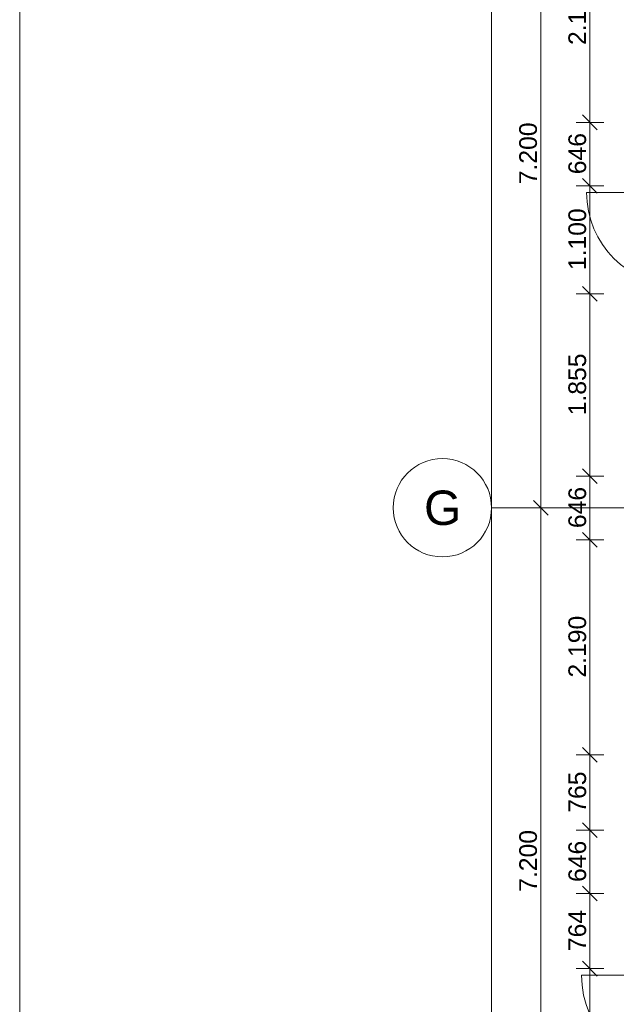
# Model space of a CAD drawing. Header units: millimetres. Extents: x 10 to 584, y 10 to 831.
# Tile 33 of 79: x 10 to 71, y 569 to 669. Entities that reach past the tile are written whole.
import ezdxf
from ezdxf.xclip import XClip

# ---------------------------------------------------------------- set-up
doc = ezdxf.new("R2010")
doc.units = ezdxf.units.MM
doc.header["$MEASUREMENT"] = 0
doc.header["$XCLIPFRAME"] = 0
doc.linetypes.add('B0204', pattern=[13, 10, -1, 1, -1])
for name, color, linetype in [('21 Buitenwanden Deuren', 7, 'Continuous'), ('A Stramien', 7, 'Continuous'), ('Maatvoering 1_ 50_100', 7, 'Continuous')]:
    doc.layers.add(name, color=color, linetype=linetype)
doc.styles.add('GENERATED_STYLE_1', font='txt')

# ---------------------------------------------------------------- blocks, each defined once
blk = doc.blocks.new('Drawing_2_2', base_point=(78, 259.19))
at = {"layer": '21 Buitenwanden Deuren', "color": 1, "linetype": 'Continuous', "lineweight": 0}
for p, q in [((77.16, 651.28), (67.66, 651.28)), ((77.16, 571.62), (67.16, 571.62))]:
    blk.add_line(p, q, dxfattribs=at)
for centre, radius in [((77.16, 651.28), 9.5), ((77.16, 571.62), 10)]:
    blk.add_arc(centre, radius, 180, 270, dxfattribs=at)
at = {"layer": 'A Stramien', "color": 1, "linetype": 'Continuous', "lineweight": 0}
for p, q in [((58, 763.19), (58, 259.19)), ((63, 691.19), (63, 619.19)), ((63.75, 618.44), (62.25, 619.94)), ((61.59, 619.19), (64.41, 619.19)), ((63, 619.19), (63, 547.19))]:
    blk.add_line(p, q, dxfattribs=at)
at = {"layer": 'A Stramien', "color": 9, "linetype": 'B0204', "lineweight": 0}
for q in [(58, 619.19), (520.56, 619.19)]:
    blk.add_line((68, 619.19), q, dxfattribs=at)
at = {"layer": 'A Stramien', "color": 2, "linetype": 'Continuous', "lineweight": 0, "flags": 128}
blk.add_lwpolyline([(58, 619.19, 1), (48, 619.19, 1)], format="xyb", close=True, dxfattribs=at)
at = {"layer": 'A Stramien', "color": 9, "linetype": 'B0204', "lineweight": 0}
blk.add_point((68, 619.19), dxfattribs=at)
blk.add_point((68, 619.19), dxfattribs=at)
at = {"layer": 'Maatvoering 1_ 50_100', "color": 1, "linetype": 'Continuous', "lineweight": 0}
for p, q in [((68, 680.31), (68, 658.41)), ((66.59, 658.41), (69.41, 658.41)), ((68.75, 657.66), (67.25, 659.16)), ((68, 658.41), (68, 651.95)), ((68.75, 651.2), (67.25, 652.7)), ((66.59, 651.95), (69.41, 651.95)), ((68, 651.95), (68, 640.95)), ((68.75, 640.2), (67.25, 641.7)), ((66.59, 640.95), (69.41, 640.95)), ((68, 640.95), (68, 622.4)), ((66.59, 622.4), (69.41, 622.4)), ((68.75, 621.65), (67.25, 623.15)), ((68, 622.4), (68, 615.94)), ((68.75, 615.19), (67.25, 616.69)), ((66.59, 615.94), (69.41, 615.94)), ((68, 615.94), (68, 594.04)), ((68.75, 593.29), (67.25, 594.79)), ((66.59, 594.04), (69.41, 594.04)), ((68, 594.04), (68, 586.39)), ((66.59, 586.39), (69.41, 586.39)), ((68.75, 585.64), (67.25, 587.14)), ((68, 586.39), (68, 579.94)), ((68.75, 579.19), (67.25, 580.69)), ((66.59, 579.94), (69.41, 579.94)), ((68, 579.94), (68, 572.29)), ((66.59, 572.29), (69.41, 572.29)), ((68.75, 571.54), (67.25, 573.04)), ((68, 572.29), (68, 550.39))]:
    blk.add_line(p, q, dxfattribs=at)
at = {"layer": 'A Stramien', "color": 2, "linetype": 'Continuous', "lineweight": 0, "char_height": 1.8, "width": 6.155, "attachment_point": 7, "rotation": 90, "style": 'GENERATED_STYLE_1'}
for insert in [(62.64, 652.11), (62.64, 580.11)]:
    blk.add_mtext('\\A1;{\\pql;\\fArial|b0|i0|c0|p38;7.200}', dxfattribs=dict(at, insert=insert))
at = {"layer": 'A Stramien', "color": 2, "linetype": 'Continuous', "lineweight": 0, "insert": (51.13, 620.94), "char_height": 3.5, "attachment_point": 1, "style": 'GENERATED_STYLE_1'}
blk.add_mtext('\\A1;{\\pql;\\pt0;\\fArial|b0|i0|c0|p38;G}', dxfattribs=at)
at = {"layer": 'Maatvoering 1_ 50_100', "color": 2, "linetype": 'Continuous', "lineweight": 0, "char_height": 1.8, "attachment_point": 7, "rotation": 90, "style": 'GENERATED_STYLE_1'}
for s, insert, width in [('\\A1;{\\pql;\\fArial|b0|i0|c0|p38;2.190}', (67.64, 666.28), 6.155), ('\\A1;{\\pql;\\fArial|b0|i0|c0|p38;646}', (67.64, 653.13), 4.0978), ('\\A1;{\\pql;\\fArial|b0|i0|c0|p38;1.100}', (67.64, 643.37), 6.155), ('\\A1;{\\pql;\\fArial|b0|i0|c0|p38;1.855}', (67.64, 628.6), 6.155), ('\\A1;{\\pql;\\fArial|b0|i0|c0|p38;646}', (67.64, 617.12), 4.0978), ('\\A1;{\\pql;\\fArial|b0|i0|c0|p38;2.190}', (67.64, 601.91), 6.155), ('\\A1;{\\pql;\\fArial|b0|i0|c0|p38;765}', (67.64, 588.16), 4.0978), ('\\A1;{\\pql;\\fArial|b0|i0|c0|p38;646}', (67.64, 581.11), 4.0978), ('\\A1;{\\pql;\\fArial|b0|i0|c0|p38;764}', (67.64, 574.07), 4.0978)]:
    blk.add_mtext(s, dxfattribs=dict(at, insert=insert, width=width))

msp = doc.modelspace()

# ---------------------------------------------------------------- linework, layer by layer
at = {"color": 1, "linetype": 'Continuous', "lineweight": 0, "flags": 128}
msp.add_lwpolyline([(10, 10), (584, 10), (584, 831), (10, 831)], close=True, dxfattribs=at)

# ---------------------------------------------------------------- next in the draw order: block references
at = {"color": 4, "linetype": 'Continuous', "lineweight": 0}
ref = msp.add_blockref('Drawing_2_2', (78, 259.19), dxfattribs=at)
XClip(ref).set_block_clipping_path([(30, 141.736842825), (586.5626696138, 806.4087291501)])

doc.saveas('drawing.dxf')
